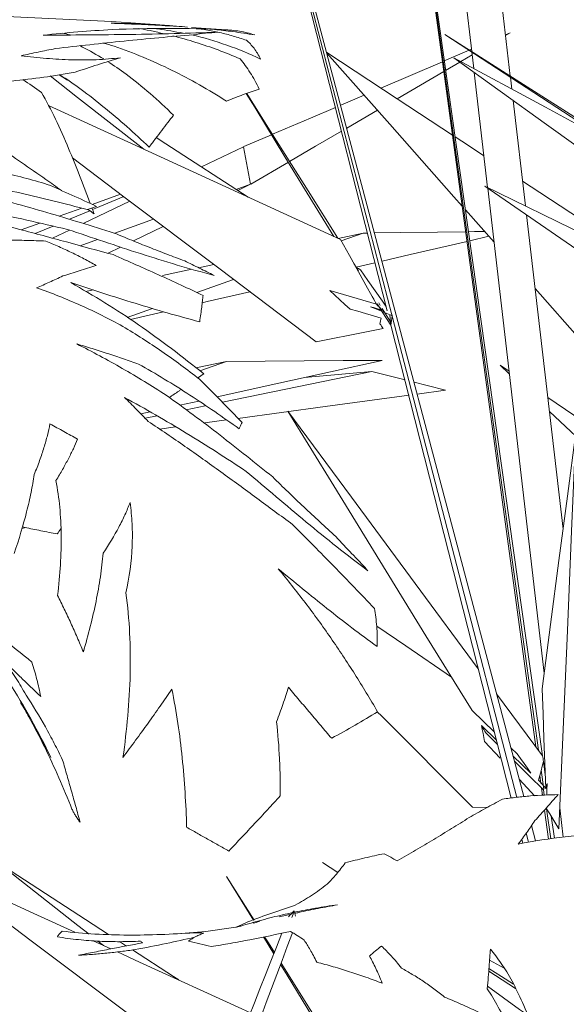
# Model space of a CAD drawing. Header units: millimetres. Extents: x -18075 to 21287, y -2450 to 10088.
# Tile 22 of 47: x -4127 to -3971, y 4900 to 5180. Entities that reach past the tile are written whole.
import ezdxf

# ---------------------------------------------------------------- set-up
doc = ezdxf.new("R2010")
doc.units = ezdxf.units.MM
doc.layers.add('G-IMPT', color=8, linetype='Continuous', lineweight=18)
doc.layers.add('I-FURN', color=30, linetype='Continuous', lineweight=18)

# ---------------------------------------------------------------- blocks, each defined once
blk = doc.blocks.new('Furniture_Interior-Artwork-Decoration_Gotessons_Areca-Palm  - Default-470364-East')
at = {"layer": 'I-FURN'}
for p, q in [((-3987.17, 5176.45), (-3988.45, 5175.91)), ((-3988.43, 5175.72), (-3987.17, 5176.45)), ((-3998.12, 5171.78), (-4005.88, 5168.47)), ((-4001.19, 5168.28), (-3997.94, 5170.18)), ((-4006.36, 5168.26), (-4023.93, 5160.76)), ((-4005.5, 5165.77), (-4001.46, 5168.12)), ((-4019.32, 5157.71), (-4005.99, 5165.48)), ((-4028.72, 5158.72), (-4035.39, 5155.87)), ((-4033.66, 5149.35), (-4024.93, 5154.44)), ((-4055.1, 5147.45), (-4062.95, 5144.1)), ((-4063.06, 5144.05), (-4075.05, 5138.31)), ((-4061.03, 5133.39), (-4063.06, 5144.05)), ((-4060.98, 5133.42), (-4050.24, 5139.68)), ((-4061.03, 5133.39), (-4065.16, 5131.9)), ((-4064.71, 5131.61), (-4061.03, 5133.39)), ((-4106.16, 5127.61), (-4098.09, 5130.5)), ((-4115.55, 5124.25), (-4109.15, 5126.54)), ((-4095.47, 5128.53), (-4108.71, 5122.19)), ((-4106.83, 5125.82), (-4112.65, 5123.38)), ((-4126.37, 5120.37), (-4121.03, 5122.29)), ((-4117.3, 5121.43), (-4122.38, 5119.3)), ((-4088.67, 5123.4), (-4099.73, 5119.41)), ((-4094.42, 5117.2), (-4085.91, 5121.32)), ((-4112.65, 5120.3), (-4117.48, 5117.98)), ((-4028.95, 5119.43), (-4036.1, 5117.93)), ((-4035.21, 5117.2), (-4028.95, 5119.43)), ((-4027.79, 5119.45), (-4028.95, 5119.43)), ((-3998.63, 5117.26), (-3993.19, 5118.52)), ((-4104.67, 5117.63), (-4109.59, 5115.85)), ((-4101.65, 5113.69), (-4098.05, 5115.44)), ((-4071.51, 5110.47), (-4075.84, 5109.56)), ((-4031, 5109.75), (-4025.65, 5110.99)), ((-4077.74, 5109.16), (-4086.12, 5107.4)), ((-4076.33, 5102.5), (-4065.89, 5106.23)), ((-4105.87, 5103.24), (-4107.98, 5102.79)), ((-4096.15, 5095.41), (-4088.99, 5097.97)), ((-4095.29, 5094.85), (-4085.85, 5097.04)), ((-4067.94, 5082.89), (-4076.63, 5081.1)), ((-4075.51, 5080.22), (-4067.94, 5082.89)), ((-4069.08, 5071.25), (-4026.48, 5080.02)), ((-4026.48, 5080.02), (-4045.65, 5078.29)), ((-4013.59, 5073.6), (-4005.55, 5074.69)), ((-4081.16, 5070.41), (-4075.79, 5071.61)), ((-4079.38, 5069.13), (-4074.02, 5070.23)), ((-4092.29, 5067.95), (-4089.65, 5068.53)), ((-4091.09, 5066.72), (-4087.69, 5067.42)), ((-4074.11, 5065.39), (-4067.91, 5066.23)), ((-4087.01, 5063.64), (-4082.39, 5064.27)), ((-4126.14, 5035.31), (-4125.12, 5035.56))]:
    blk.add_line(p, q, dxfattribs=at)
at = {"layer": 'I-FURN', "flags": 128}
for points in [[(-4036.87, 5155.24), (-4044, 5152.19), (-4054.81, 5147.58)], [(-4049.95, 5139.85), (-4042.53, 5144.18), (-4035.15, 5148.48)], [(-4097.11, 5129.9), (-4105.11, 5126.54), (-4106.05, 5126.15)], [(-3999.79, 5119.83), (-4007.86, 5119.72), (-4018.41, 5119.57), (-4025.75, 5119.47)], [(-3994.42, 5119.9), (-3997.32, 5119.86), (-3999, 5119.84)], [(-4023.62, 5111.46), (-4015.64, 5113.31), (-3999.41, 5117.08)], [(-4074.82, 5099.59), (-4073.38, 5099.93), (-4061.26, 5102.74)], [(-4070.56, 5072.77), (-4052.97, 5076.67), (-4023.57, 5083.19)], [(-4023.57, 5083.19), (-4034.66, 5083.11), (-4045.76, 5083.04), (-4056.85, 5082.96), (-4067.94, 5082.89)], [(-4017.02, 5077.61), (-4021.25, 5078.69), (-4026.48, 5080.02)], [(-4005.55, 5074.69), (-4010.78, 5076.02), (-4014.48, 5076.97)], [(-4064.65, 5066.67), (-4039.83, 5070.04), (-4015.87, 5073.29)]]:
    blk.add_lwpolyline(points, dxfattribs=at)
blk = doc.blocks.new('Furniture_Interior-Artwork-Decoration_Gotessons_Bambu - Default-470366-East')
at = {"layer": 'I-FURN'}
for p, q in [((-4068.75, 5280.19), (-4022.17, 5097.29)), ((-4020.86, 5096.17), (-4068.58, 5280.3)), ((-3987.09, 5164.18), (-3999.02, 5266.75)), ((-4006.83, 5246.64), (-3998.05, 5171.15)), ((-4052.78, 5221.4), (-3983.22, 4958.95)), ((-4012.17, 5210.74), (-3979.81, 4973.15)), ((-4012.11, 5211.21), (-3979.06, 4972.13)), ((-3977.88, 4970.58), (-4011.95, 5211.36)), ((-3998.03, 5171.02), (-3997.48, 5166.27)), ((-4113.21, 5163.03), (-4115.54, 5164.54)), ((-3997.35, 5165.18), (-3993.54, 5132.42)), ((-3986.65, 5160.42), (-3987.05, 5163.85)), ((-3982.78, 5127.16), (-3986.28, 5157.22)), ((-3993.52, 5132.24), (-3977.45, 4994.12)), ((-3991.73, 5116.86), (-3999.88, 5126.09)), ((-3972.07, 5035.09), (-3982.48, 5124.62)), ((-4030.31, 5108.65), (-4031.64, 5110.76)), ((-4025.21, 5099.18), (-4038.53, 5103.07)), ((-4025.98, 5100.66), (-4026.41, 5101.35)), ((-3966.65, 5088.48), (-3980.04, 5103.64)), ((-4024.12, 5098.82), (-4024.56, 5099.53)), ((-4021.2, 5094.18), (-4023.57, 5097.95)), ((-3985.23, 4958.73), (-4020.76, 5095.8)), ((-4021.13, 5093.2), (-3986.84, 4958.54)), ((-3987.37, 5079.35), (-3989.99, 5081.81)), ((-3989.99, 5081.81), (-3987.45, 5080.1)), ((-3990.98, 4988.25), (-3977.91, 4970.58)), ((-3991.05, 4975.05), (-3995.32, 4979.15)), ((-3990.71, 4973.74), (-3993.98, 4976.97)), ((-3994.41, 4974.66), (-3989.99, 4969.85)), ((-3985.11, 4971.13), (-3986.9, 4972.84)), ((-3981.25, 4965.66), (-3986.27, 4970.47)), ((-3978.28, 4966.51), (-3977.52, 4961.05)), ((-3977.12, 4965.2), (-3977.65, 4968.95)), ((-3978.7, 4964.96), (-3978.39, 4962.7)), ((-3978.21, 4961.35), (-3977.93, 4959.36)), ((-3977.52, 4961.05), (-3977.68, 4960.83)), ((-3977.44, 4959.49), (-3977.68, 4960.83)), ((-3976.61, 4962.64), (-3976.97, 4961.26)), ((-3993.68, 4955.85), (-3997.87, 4955.95)), ((-3976.75, 4955.45), (-3975.57, 4946.94)), ((-3972.99, 4955.79), (-3972.02, 4947.41)), ((-3977.36, 4955.12), (-3976.23, 4946.85)), ((-3974.55, 4947.08), (-3975.44, 4953.33)), ((-3981.04, 4950.7), (-3979.87, 4946.3)), ((-3981.92, 4945.94), (-3982.58, 4948.49)), ((-3983.84, 4946.74), (-3983.56, 4945.66)), ((-4036.24, 4937.33), (-4040.59, 4940.16)), ((-4040.59, 4940.16), (-4036.21, 4937.37)), ((-4060.06, 4923.77), (-4067.9, 4936.23)), ((-4067.9, 4936.23), (-4060.23, 4923.71)), ((-4057.33, 4918.97), (-4054.42, 4914.21)), ((-4100.82, 4915.58), (-4105.84, 4917.88)), ((-4102.97, 4916.57), (-4104.53, 4917.79)), ((-4098.37, 4917.63), (-4096.43, 4916.38)), ((-3993, 4912.33), (-3988.87, 4910.09)), ((-3985.6, 4904.28), (-3993.22, 4909.26))]:
    blk.add_line(p, q, dxfattribs=at)
at = {"layer": 'I-FURN', "flags": 128}
for points in [[(-3919.65, 5121.28), (-3932.21, 5129.27), (-3956.71, 5144.85), (-3981.2, 5160.43), (-4005.7, 5176.02)], [(-4005.7, 5176.02), (-3978.2, 5158.08), (-3950.7, 5140.14), (-3923.21, 5122.2), (-3917.46, 5118.45)], [(-4039.37, 5170.91), (-4019.32, 5157.72), (-4003.54, 5147.35)], [(-4000.78, 5127.1), (-4003.15, 5129.79), (-4021.4, 5150.44), (-4039.33, 5170.73)], [(-3898.84, 5094.44), (-3924, 5112.5), (-3950.38, 5131.44), (-3976.75, 5150.38), (-4003.13, 5169.32)], [(-4003.13, 5169.32), (-3977.11, 5155.26), (-3958.27, 5145.08)], [(-4118.15, 5164.2), (-4110.32, 5158.08), (-4091.49, 5143.35)], [(-4062.28, 5159.17), (-4059.88, 5155.26), (-4051.27, 5141.2), (-4042.66, 5127.13), (-4037.37, 5118.51)], [(-4036.16, 5117.95), (-4044.65, 5131.44), (-4056.58, 5150.38), (-4062.14, 5159.22)], [(-4118.64, 5155.81), (-4093.69, 5144.36), (-4064.57, 5130.99), (-4035.45, 5117.62)], [(-4061.78, 5129.71), (-4085.15, 5144.85), (-4087.9, 5146.63)], [(-4002.82, 5146.88), (-3998.98, 5144.36), (-3994.6, 5141.47)], [(-4042.35, 5088.48), (-4069.74, 5109.13), (-4097.14, 5129.79), (-4111.79, 5140.83)], [(-3884.56, 5057.05), (-3912.01, 5075.99), (-3939.45, 5094.93), (-3966.9, 5113.87), (-3994.35, 5132.81)], [(-3994.35, 5132.81), (-3965.54, 5118.74), (-3936.74, 5104.68), (-3907.93, 5090.62), (-3899.76, 5086.63)], [(-3983.6, 5134.25), (-3978.65, 5130.99), (-3958.32, 5117.62)], [(-4035.45, 5117.62), (-4032.89, 5113.01), (-4030.33, 5108.4), (-4027.77, 5103.79), (-4025.21, 5099.18)], [(-4029.72, 5108.93), (-4030.33, 5109.33), (-4030.95, 5109.73)], [(-4022.51, 5098.62), (-4023.53, 5100.08), (-4025.59, 5103.03), (-4027.65, 5105.98), (-4029.72, 5108.93)], [(-4038.53, 5103.07), (-4037.08, 5101.75), (-4035.63, 5100.44), (-4034.18, 5099.13), (-4032.73, 5097.81)], [(-4023.49, 5097.45), (-4024.35, 5097.7), (-4025.21, 5097.95), (-4026.07, 5098.2), (-4026.93, 5098.45)], [(-4026.93, 5098.45), (-4025.36, 5097.83), (-4023.79, 5097.2), (-4022.22, 5096.58), (-4020.79, 5096.01)], [(-4025.21, 5099.18), (-4024.78, 5098.75), (-4024.35, 5098.31), (-4023.92, 5097.88), (-4023.49, 5097.45)], [(-4024.99, 5099.3), (-4023.35, 5096.71), (-4021.13, 5093.2)], [(-4032.73, 5097.81), (-4030.52, 5097.17), (-4028.3, 5096.52), (-4026.08, 5095.87), (-4023.87, 5095.22)], [(-4021.13, 5093.2), (-4021.22, 5094.18), (-4021.3, 5095.16), (-4021.39, 5096.15)], [(-4020.76, 5095.8), (-4020.85, 5095.15), (-4020.95, 5094.5), (-4021.04, 5093.85), (-4021.13, 5093.2)], [(-4020.65, 5095.96), (-4020.7, 5096.01), (-4020.74, 5096.07), (-4020.79, 5096.12), (-4020.84, 5096.18)], [(-4020.84, 5096.18), (-4020.82, 5096.09), (-4020.8, 5095.99), (-4020.78, 5095.9), (-4020.76, 5095.8)], [(-4023.87, 5095.22), (-4023.95, 5094.82), (-4024.04, 5094.42), (-4024.12, 5094.02), (-4024.2, 5093.61)], [(-4024.2, 5093.61), (-4023.98, 5093.28), (-4023.76, 5092.95), (-4023.54, 5092.61), (-4023.31, 5092.28)], [(-4023.31, 5092.28), (-4028.07, 5091.33), (-4032.83, 5090.38), (-4037.59, 5089.43), (-4042.35, 5088.48)], [(-3976.44, 5072.64), (-3961.55, 5062.58), (-3950.38, 5055.02)], [(-3997.98, 4983.47), (-4011.1, 5004.78), (-4024.23, 5026.1), (-4037.36, 5047.41), (-4050.48, 5068.73)], [(-4050.48, 5068.73), (-4032.34, 5044.19), (-4014.2, 5019.65), (-3996.21, 4995.32)], [(-3949.66, 5043.98), (-3962.37, 5055.91), (-3975.97, 5068.66)], [(-3978.04, 4989.64), (-3975.64, 5007.92), (-3973.24, 5026.2), (-3970.84, 5044.49), (-3968.43, 5062.77)], [(-3968.43, 5062.77), (-3969.64, 5034.52), (-3970.84, 5006.28), (-3972.05, 4978.03), (-3973.25, 4949.79)], [(-4025.14, 5007.52), (-4016.87, 5001.86), (-4003.81, 4992.93)], [(-3976.97, 4961.26), (-3977.24, 4968.36), (-3977.51, 4975.45), (-3977.77, 4982.55), (-3978.04, 4989.64)], [(-3991.64, 4977.39), (-3994.76, 4980.38), (-3997.98, 4983.47)], [(-3997.87, 4955.95), (-4023.72, 4981.86), (-4024.96, 4983.09)], [(-3995.32, 4979.15), (-3995.09, 4978.03), (-3994.86, 4976.9), (-3994.64, 4975.78), (-3994.41, 4974.66)], [(-3993.98, 4976.97), (-3994.31, 4977.52), (-3994.65, 4978.06), (-3994.99, 4978.61)], [(-3981.25, 4965.66), (-3982.22, 4967.03), (-3983.18, 4968.39), (-3984.15, 4969.76), (-3985.11, 4971.13)], [(-3977.91, 4970.58), (-3977.84, 4970.17), (-3977.78, 4969.76), (-3977.71, 4969.36), (-3977.64, 4968.95)], [(-3977.68, 4960.83), (-3981.75, 4964.87), (-3985.83, 4968.9)], [(-3977.64, 4968.95), (-3977.99, 4967.62), (-3978.34, 4966.29), (-3978.69, 4964.96), (-3979.03, 4963.63)], [(-3984.53, 4963.91), (-3981.16, 4960.25), (-3980.21, 4959.21)], [(-3979.03, 4963.63), (-3978.52, 4963.04), (-3978, 4962.45), (-3977.49, 4961.86), (-3976.97, 4961.26)], [(-3976.67, 4959.41), (-3976.65, 4960.84), (-3976.61, 4962.64)], [(-3973.25, 4949.79), (-3974.12, 4951.2), (-3975, 4952.62), (-3975.88, 4954.03), (-3976.75, 4955.45)], [(-4111.14, 4920.32), (-4121.77, 4925.2), (-4150.9, 4938.56)], [(-4150.9, 4938.56), (-4123.5, 4917.91), (-4096.1, 4897.26), (-4069.15, 4876.95)], [(-4107.04, 4919.75), (-4110.2, 4922.22), (-4133.14, 4940.16)], [(-4133.14, 4940.16), (-4108.08, 4923.93), (-4101.53, 4919.68)], [(-4054.27, 4914.58), (-4055.98, 4917.29), (-4057.07, 4919.02)], [(-4061.09, 4897.34), (-4063.53, 4898.46), (-4092.65, 4911.83), (-4098.95, 4914.72)], [(-4094.71, 4915.26), (-4083.03, 4907.7), (-4081.52, 4906.72)], [(-4052.51, 4911.1), (-4050.67, 4908.1), (-4042.06, 4894.03), (-4037.44, 4886.49)], [(-4036.25, 4885.94), (-4044.06, 4898.35), (-4052.35, 4911.52)], [(-3993.17, 4909.99), (-3989.56, 4907.7), (-3986.22, 4905.57)], [(-3982.24, 4896.75), (-3984.46, 4898.35), (-3993.6, 4904.91)]]:
    blk.add_lwpolyline(points, dxfattribs=at)
blk = doc.blocks.new('Furniture_Interior-Artwork-Decoration_Gotessons_Monstera - Default-470368-East')
at = {"layer": 'G-IMPT'}
blk.add_line((-4063.8, 4922.02), (-4065.23, 4921.73), dxfattribs=at)
at = {"layer": 'G-IMPT', "flags": 128}
for points in [[(-4084.16, 5178.53), (-4100.67, 5179.71), (-4142.46, 5181.74), (-4193.06, 5183.95), (-4210.66, 5184.84), (-4225.24, 5185.61), (-4281.62, 5190.01)], [(-4067.79, 5177.31), (-4073.79, 5177.73), (-4077.83, 5178.04)], [(-4065.23, 4921.73), (-4073.77, 4920.53), (-4082.04, 4919.87)]]:
    blk.add_lwpolyline(points, dxfattribs=at)
at = {"layer": 'I-FURN', "flags": 128}
for points in [[(-4023.02, 4942.69), (-4022.08, 4942.17), (-4021.15, 4941.66), (-4020.23, 4941.16), (-4019.3, 4940.65)], [(-4048.6, 4926.41), (-4049.02, 4925.99), (-4049.44, 4925.56), (-4049.85, 4925.13), (-4050.27, 4924.71)], [(-4048.26, 4924.88), (-4048.43, 4925.65), (-4048.6, 4926.41)]]:
    blk.add_lwpolyline(points, dxfattribs=at)
at = {"layer": 'I-FURN'}
for points in [[(-4100.43, 5177.4), (-4103.74, 5177.22), (-4110.25, 5176.78), (-4116.77, 5176.17), (-4120.07, 5175.82)], [(-4100.75, 5179.2), (-4098.19, 5179.11), (-4093.08, 5178.91), (-4087.96, 5178.66), (-4085.39, 5178.51)], [(-4068.65, 5177.36), (-4073.94, 5177.63), (-4084.54, 5177.87), (-4095.14, 5177.62), (-4100.43, 5177.4)], [(-4085.39, 5178.51), (-4083.25, 5178.41), (-4081.1, 5178.28), (-4078.97, 5178.12)], [(-4059.83, 5175.87), (-4060.54, 5176.1), (-4061.97, 5176.5), (-4064.16, 5176.94), (-4066.39, 5177.23), (-4067.89, 5177.33), (-4068.65, 5177.36)], [(-4114.71, 5176.39), (-4113.96, 5176.23), (-4113.21, 5176.07), (-4112.47, 5175.9)], [(-4077.78, 5175.91), (-4074.41, 5175.08), (-4067.78, 5173.12), (-4061.35, 5170.51), (-4058.19, 5169.01)], [(-4070.38, 5176.67), (-4071.54, 5176.58), (-4073.86, 5176.36), (-4076.17, 5176.08), (-4077.32, 5175.93)], [(-4058.19, 5169.01), (-4058.48, 5169.59), (-4059.08, 5170.67), (-4060.06, 5172.1), (-4061.1, 5173.33), (-4061.83, 5174.03), (-4062.2, 5174.35)], [(-4103, 5173.55), (-4101.96, 5173.26), (-4100.92, 5172.97), (-4099.88, 5172.67)], [(-4126.4, 5169.93), (-4123.98, 5169.64), (-4119.17, 5169.14), (-4112.04, 5168.72), (-4104.97, 5168.74), (-4100.35, 5169.11), (-4098.05, 5169.4)], [(-4098.05, 5169.4), (-4100.23, 5168.75), (-4104.58, 5167.4), (-4108.89, 5165.99), (-4111.04, 5165.28)], [(-4111.04, 5165.28), (-4114, 5164.72), (-4119.95, 5163.77), (-4128.95, 5162.69), (-4138.21, 5161.9), (-4144.27, 5161.55), (-4147.31, 5161.41)], [(-4120.58, 5159.51), (-4122.37, 5160.77), (-4124.15, 5161.98), (-4125.92, 5163.15)], [(-4067.89, 5157), (-4067.08, 5157.34), (-4065.49, 5157.98), (-4063.14, 5158.88), (-4060.84, 5159.7), (-4059.33, 5160.19), (-4058.58, 5160.43)], [(-4089.94, 5143.92), (-4089.32, 5144.75), (-4088.1, 5146.38), (-4086.34, 5148.7), (-4084.64, 5150.91), (-4083.55, 5152.31), (-4083.02, 5152.99)], [(-4145.8, 5139.59), (-4141.29, 5138.86), (-4132.32, 5137.04), (-4123.41, 5134.64), (-4118.93, 5133.32)], [(-4107.56, 5126.13), (-4110.69, 5126.96), (-4116.96, 5128.58), (-4126.37, 5130.82), (-4136.05, 5132.86), (-4142.36, 5133.98), (-4145.5, 5134.48)], [(-4118.93, 5133.32), (-4116.6, 5132.33), (-4111.95, 5130.27), (-4107.27, 5128.12), (-4104.9, 5127.04)], [(-4113.2, 5120.48), (-4117.06, 5121.4), (-4124.78, 5123.18), (-4136.36, 5125.66), (-4148.01, 5127.92), (-4155.84, 5129.25), (-4159.76, 5129.88)], [(-4153.22, 5126.96), (-4148.75, 5125.97), (-4139.85, 5123.88), (-4126.85, 5120.53), (-4113.43, 5116.9), (-4104.64, 5114.49), (-4100.22, 5113.3)], [(-4104.9, 5127.04), (-4105.35, 5126.88), (-4106.24, 5126.57), (-4107.12, 5126.27), (-4107.56, 5126.13)], [(-4105.58, 5124.93), (-4105.79, 5125.48), (-4106, 5126.04), (-4106.21, 5126.59)], [(-4107.36, 5126.2), (-4106.76, 5125.77), (-4106.17, 5125.35), (-4105.58, 5124.93)], [(-4071.44, 5107.39), (-4074.96, 5108.31), (-4081.97, 5110.3), (-4092.42, 5113.56), (-4102.82, 5117), (-4109.73, 5119.33), (-4113.2, 5120.48)], [(-4099.86, 5119.46), (-4098.22, 5118.77), (-4094.92, 5117.4), (-4089.92, 5115.38), (-4084.88, 5113.41), (-4081.5, 5112.15), (-4079.79, 5111.53)], [(-4130.29, 5117.46), (-4128.47, 5117.44), (-4124.84, 5117.37), (-4121.21, 5117.24), (-4119.38, 5117.16)], [(-4119.38, 5117.16), (-4118.13, 5116.65), (-4115.64, 5115.6), (-4112.01, 5113.92), (-4108.48, 5112.14), (-4106.19, 5110.88), (-4105.06, 5110.23)], [(-4100.22, 5113.3), (-4098.02, 5112.34), (-4093.65, 5110.41), (-4087.36, 5107.6), (-4080.8, 5104.62), (-4076.65, 5102.67), (-4074.6, 5101.68)], [(-4105.06, 5110.23), (-4105.87, 5109.97), (-4107.48, 5109.46), (-4109.85, 5108.69), (-4112.2, 5107.94), (-4113.76, 5107.46), (-4114.54, 5107.22)], [(-4114.54, 5107.22), (-4115.17, 5106.91), (-4116.42, 5106.32), (-4118.29, 5105.46), (-4120.15, 5104.64), (-4121.38, 5104.12), (-4121.99, 5103.87)], [(-4075.54, 5094.18), (-4078.63, 5094.98), (-4084.78, 5096.68), (-4093.96, 5099.43), (-4103.11, 5102.33), (-4109.21, 5104.32), (-4112.27, 5105.32)], [(-4112.27, 5105.32), (-4108.98, 5103.48), (-4102.47, 5099.66), (-4092.93, 5093.42), (-4083.6, 5086.64), (-4077.44, 5081.82), (-4074.39, 5079.34)], [(-4074.6, 5101.68), (-4074.65, 5101.18), (-4074.76, 5100.14), (-4074.96, 5098.38), (-4075.21, 5096.41), (-4075.43, 5094.95), (-4075.54, 5094.18)], [(-4097.46, 5092.86), (-4093.65, 5090.62), (-4086.24, 5085.84), (-4079.12, 5080.57), (-4075.58, 5077.83)], [(-4092.94, 5082.11), (-4094.36, 5082.62), (-4097.22, 5083.63), (-4101.65, 5085.11), (-4106.13, 5086.54), (-4109.08, 5087.44), (-4110.55, 5087.88)], [(-4110.55, 5087.88), (-4108.34, 5086.77), (-4103.98, 5084.5), (-4097.56, 5080.93), (-4091.27, 5077.19), (-4087.16, 5074.6), (-4085.12, 5073.28)], [(-4064.32, 5063.72), (-4066.62, 5065.36), (-4071.25, 5068.61), (-4078.28, 5073.32), (-4085.62, 5077.93), (-4090.49, 5080.75), (-4092.94, 5082.11)], [(-4074.39, 5079.34), (-4074.94, 5078.96), (-4075.49, 5078.57), (-4076.04, 5078.19)], [(-4075.58, 5077.83), (-4073.56, 5075.82), (-4069.53, 5071.75), (-4065.51, 5067.57), (-4063.48, 5065.46)], [(-4062.29, 5051.57), (-4065.11, 5053.44), (-4070.76, 5057.12), (-4079.32, 5062.49), (-4088.05, 5067.68), (-4093.99, 5071.02), (-4096.99, 5072.65)], [(-4096.99, 5072.65), (-4095.85, 5071.53), (-4093.58, 5069.28), (-4091.33, 5066.97), (-4090.21, 5065.81)], [(-4118.17, 5065.09), (-4118.38, 5064.04), (-4118.87, 5061.88), (-4119.84, 5058.38), (-4121.07, 5054.7), (-4122.1, 5052.04), (-4122.67, 5050.67)], [(-4110.3, 5060.73), (-4111.61, 5061.47), (-4114.23, 5062.93), (-4116.86, 5064.37), (-4118.17, 5065.09)], [(-4090.21, 5065.81), (-4086.67, 5063.47), (-4079.67, 5058.71), (-4069.57, 5051.5), (-4059.24, 5043.92), (-4052.48, 5038.92), (-4049.07, 5036.44)], [(-4063.48, 5065.46), (-4063.63, 5065.16), (-4063.91, 5064.58), (-4064.19, 5064), (-4064.32, 5063.72)], [(-4116.48, 5048.94), (-4115.8, 5050.04), (-4114.54, 5052.17), (-4112.89, 5055.2), (-4111.49, 5058.05), (-4110.67, 5059.85), (-4110.3, 5060.73)], [(-4027.63, 5023.27), (-4030.62, 5025.5), (-4036.53, 5030.07), (-4045.21, 5037.13), (-4053.77, 5044.33), (-4059.44, 5049.16), (-4062.29, 5051.57)], [(-4116.02, 5016.24), (-4115.66, 5019.2), (-4115.12, 5025.03), (-4114.88, 5033.44), (-4115.28, 5041.46), (-4116, 5046.5), (-4116.48, 5048.94)], [(-4054.76, 5049.99), (-4053.3, 5048.56), (-4050.37, 5045.7), (-4045.9, 5041.43), (-4041.37, 5037.19), (-4038.3, 5034.39), (-4036.75, 5033)], [(-4115.06, 5035.17), (-4115.43, 5034.7), (-4115.8, 5034.22), (-4116.16, 5033.75)], [(-4049.07, 5036.44), (-4047.07, 5034.43), (-4043.1, 5030.42), (-4037.38, 5024.61), (-4031.43, 5018.49), (-4027.66, 5014.53), (-4025.81, 5012.56)], [(-4103.03, 5028.29), (-4103.22, 5026.07), (-4103.75, 5021.56), (-4104.99, 5014.57), (-4106.64, 5007.42), (-4107.97, 5002.58), (-4108.67, 5000.15)], [(-4025.02, 5001.67), (-4027.46, 5003.43), (-4032.27, 5007.02), (-4039.32, 5012.54), (-4046.27, 5018.15), (-4050.88, 5021.94), (-4053.18, 5023.84)], [(-4053.18, 5023.84), (-4050.55, 5020.68), (-4045.42, 5014.24), (-4038.14, 5004.22), (-4031.31, 4993.83), (-4027, 4986.72), (-4024.91, 4983.12)], [(-4108.67, 5000.15), (-4109.25, 5001.55), (-4110.42, 5004.33), (-4112.22, 5008.38), (-4114.08, 5012.35), (-4115.37, 5014.95), (-4116.02, 5016.24)], [(-4025.81, 5012.56), (-4025.66, 5011.75), (-4025.39, 5010.08), (-4025.11, 5007.45), (-4024.97, 5004.65), (-4024.98, 5002.68), (-4025.02, 5001.67)], [(-4120.79, 4987.46), (-4121.63, 4988.24), (-4123.29, 4989.82), (-4125.78, 4992.22), (-4128.27, 4994.64), (-4129.93, 4996.27), (-4130.77, 4997.09)], [(-4130.77, 4997.09), (-4130.27, 4996.39), (-4129.3, 4994.96), (-4127.74, 4992.53), (-4126.41, 4990.35), (-4125.47, 4988.71), (-4125, 4987.87)], [(-4123.33, 4997.21), (-4122.8, 4995.58), (-4121.88, 4992.31), (-4121.14, 4989.07), (-4120.79, 4987.46)], [(-4083.48, 4989.56), (-4084.57, 4987.95), (-4086.79, 4984.71), (-4090.24, 4979.84), (-4093.78, 4974.98), (-4096.18, 4971.73), (-4097.39, 4970.11)], [(-4079.26, 4950.23), (-4079.35, 4953.52), (-4079.65, 4960.11), (-4080.45, 4969.97), (-4081.67, 4979.81), (-4082.82, 4986.33), (-4083.48, 4989.56)], [(-4050.26, 4990.08), (-4050.5, 4989.32), (-4050.99, 4987.77), (-4051.87, 4985.17), (-4052.69, 4982.85), (-4053.33, 4981.14), (-4053.66, 4980.26)], [(-4037.96, 4975.56), (-4038.99, 4976.75), (-4041.03, 4979.15), (-4044.1, 4982.77), (-4047.18, 4986.41), (-4049.23, 4988.85), (-4050.26, 4990.08)], [(-4124.21, 4981.66), (-4124.97, 4983.03), (-4125.75, 4984.39), (-4126.54, 4985.73)], [(-4111.92, 4955.37), (-4113.1, 4958.37), (-4115.59, 4964.35), (-4119.66, 4973.14), (-4122.65, 4978.85), (-4124.21, 4981.66)], [(-4024.91, 4983.12), (-4027, 4981.81), (-4031.26, 4979.23), (-4035.7, 4976.77), (-4037.96, 4975.56)], [(-4123.32, 4980.12), (-4122.4, 4978.46), (-4120.57, 4975.14), (-4118.79, 4971.79), (-4117.91, 4970.12)], [(-4114.61, 4969.36), (-4114.16, 4967.88), (-4113.3, 4964.92), (-4112.03, 4960.45), (-4110.83, 4956.14), (-4109.99, 4953.13), (-4109.57, 4951.62)], [(-4052.59, 4959.17), (-4053.8, 4957.85), (-4056.21, 4955.21), (-4059.91, 4951.24), (-4063.49, 4947.43), (-4066.01, 4944.77), (-4067.28, 4943.43)], [(-3998.85, 4952.95), (-3997.27, 4953.85), (-3994.11, 4955.63), (-3990.92, 4957.36), (-3989.3, 4958.22)], [(-3989.3, 4958.22), (-3987.96, 4958.42), (-3985.28, 4958.77), (-3981.3, 4959.16), (-3977.36, 4959.42), (-3974.74, 4959.49), (-3973.44, 4959.51)], [(-3973.44, 4959.51), (-3974, 4958.88), (-3975.13, 4957.62), (-3976.79, 4955.75), (-3978.44, 4953.91), (-3979.53, 4952.71), (-3980.08, 4952.11)], [(-4109.57, 4951.62), (-4109.81, 4951.92), (-4110.26, 4952.54), (-4110.88, 4953.47), (-4111.43, 4954.41), (-4111.76, 4955.05), (-4111.92, 4955.37)], [(-4019.3, 4940.65), (-4017.53, 4941.65), (-4014.01, 4943.66), (-4008.92, 4946.71), (-4003.79, 4949.86), (-4000.48, 4951.93), (-3998.85, 4952.95)], [(-4067.28, 4943.43), (-4068.29, 4944.01), (-4070.32, 4945.15), (-4073.33, 4946.85), (-4076.31, 4948.54), (-4078.28, 4949.67), (-4079.26, 4950.23)], [(-3980.08, 4952.11), (-3980.47, 4951.53), (-3981.25, 4950.37), (-3982.43, 4948.69), (-3983.61, 4947.04), (-3984.41, 4945.97), (-3984.81, 4945.44)], [(-4034.12, 4940.06), (-4032.23, 4940.57), (-4028.5, 4941.52), (-4024.83, 4942.32), (-4023.02, 4942.69)], [(-4039.24, 4934.02), (-4038.79, 4934.47), (-4037.9, 4935.39), (-4036.6, 4936.86), (-4035.34, 4938.41), (-4034.52, 4939.5), (-4034.12, 4940.06)], [(-4048.31, 4928.04), (-4047.53, 4928.47), (-4045.98, 4929.35), (-4043.7, 4930.79), (-4041.45, 4932.34), (-4039.97, 4933.45), (-4039.24, 4934.02)], [(-4061.79, 4923.28), (-4059.51, 4924.14), (-4054.99, 4925.79), (-4050.53, 4927.31), (-4048.31, 4928.04)], [(-4052.93, 4924.7), (-4051.77, 4924.96), (-4050.62, 4925.23), (-4049.47, 4925.48)], [(-4049.33, 4924.55), (-4049.09, 4925.17), (-4048.85, 4925.79), (-4048.6, 4926.41)], [(-4060.32, 4922.9), (-4059.72, 4923.05), (-4059.12, 4923.21), (-4058.52, 4923.36)], [(-4114.73, 4920.64), (-4114.98, 4920.41), (-4115.46, 4919.92), (-4115.88, 4919.34), (-4116.08, 4919.03)], [(-4116.08, 4919.03), (-4114.06, 4918.68), (-4110.06, 4918.14), (-4104.11, 4917.7), (-4098.13, 4917.58), (-4094.28, 4917.69), (-4092.38, 4917.78)], [(-4077.17, 4920.16), (-4080.33, 4919.95), (-4086.62, 4919.61), (-4096.01, 4919.44), (-4105.37, 4919.71), (-4111.61, 4920.25), (-4114.73, 4920.64)], [(-4102.26, 4793.2), (-4085.55, 4835.48), (-4068.83, 4877.76), (-4052.12, 4920.04)], [(-4049.09, 4920.19), (-4065.06, 4877.69), (-4081.02, 4835.18), (-4096.98, 4792.68)], [(-4045.76, 4918.01), (-4046.45, 4918.53), (-4047.78, 4919.45), (-4049.08, 4920.2), (-4049.72, 4920.54)], [(-4092.38, 4917.78), (-4092.27, 4917.7), (-4092.07, 4917.53), (-4091.89, 4917.36), (-4091.8, 4917.27)], [(-4072.28, 4916.23), (-4073.35, 4916.51), (-4075.5, 4917.05), (-4077.65, 4917.52), (-4078.72, 4917.74)], [(-4042.22, 4911.8), (-4042.86, 4913.11), (-4044.1, 4915.42), (-4045.23, 4917.22), (-4045.76, 4918.01)], [(-4023.76, 4916.35), (-4024.35, 4915.91), (-4025.5, 4914.99), (-4026.64, 4914.01), (-4027.21, 4913.5)], [(-4018.11, 4910.11), (-4019.07, 4911.36), (-4020.98, 4913.62), (-4022.84, 4915.49), (-4023.76, 4916.35)], [(-4110.06, 4913.76), (-4108.73, 4913.83), (-4106.05, 4914), (-4102.01, 4914.36), (-4097.97, 4914.81), (-4095.29, 4915.17), (-4093.95, 4915.36)], [(-3992.77, 4915.53), (-3992.83, 4914.77), (-3992.94, 4913.17), (-3993.13, 4910.53), (-3993.34, 4907.58), (-3993.54, 4905.38), (-3993.66, 4904.21)], [(-3980.73, 4892.86), (-3981.65, 4895.57), (-3983.57, 4900.48), (-3986.61, 4906.55), (-3989.63, 4911.53), (-3991.73, 4914.27), (-3992.77, 4915.53)], [(-4023.56, 4905.78), (-4025.1, 4906.38), (-4028.18, 4907.53), (-4032.83, 4909.1), (-4037.51, 4910.52), (-4040.65, 4911.39), (-4042.22, 4911.8)], [(-4005.83, 4901.85), (-4006.82, 4902.68), (-4008.84, 4904.25), (-4011.9, 4906.4), (-4015, 4908.35), (-4017.07, 4909.54), (-4018.11, 4910.11)], [(-3993.66, 4904.21), (-3992.61, 4902.62), (-3990.52, 4899.16), (-3988.41, 4895.08), (-3987.35, 4892.87)], [(-3987.35, 4892.87), (-3988.87, 4893.74), (-3991.91, 4895.4), (-3996.51, 4897.74), (-4001.16, 4899.9), (-4004.27, 4901.22), (-4005.83, 4901.85)]]:
    blk.add_open_spline(points, degree=3, dxfattribs=at)
for points, knots in [([(-4081.15, 5178.27), (-4083.81, 5178.52), (-4090.31, 5178.99), (-4096.87, 5179.17), (-4100.75, 5179.2)], [0.1510508, 0.1510508, 0.1510508, 0.1510508, 0.5, 1, 1, 1, 1]), ([(-4086.12, 5176.32), (-4087.3, 5176.59), (-4089.56, 5177.09), (-4091.83, 5177.54), (-4092.91, 5177.74)], [0.4321645, 0.4321645, 0.4321645, 0.4321645, 0.5, 0.5612643, 0.5612643, 0.5612643, 0.5612643]), ([(-4088.24, 5177.72), (-4087.94, 5177.67), (-4085.28, 5177.27), (-4082.61, 5176.82), (-4080.25, 5176.38)], [0.7272265, 0.7272265, 0.7272265, 0.7272265, 0.75, 0.9353063, 0.9353063, 0.9353063, 0.9353063]), ([(-4062.2, 5174.35), (-4063.46, 5174.79), (-4065.99, 5175.6), (-4069.84, 5176.58), (-4073.06, 5177.22), (-4075, 5177.54), (-4075.62, 5177.63)], [0, 0, 0, 0, 0.25, 0.5, 0.75, 0.8686131, 0.8686131, 0.8686131, 0.8686131]), ([(-4071.33, 5177.44), (-4069.61, 5177.25), (-4065.77, 5176.8), (-4061.94, 5176.23), (-4059.83, 5175.87)], [0.5484378, 0.5484378, 0.5484378, 0.5484378, 0.75, 1, 1, 1, 1]), ([(-4120.07, 5175.82), (-4111.8, 5175.84), (-4099.41, 5175.92), (-4082.83, 5176.23), (-4074.55, 5176.5), (-4070.38, 5176.67)], [0, 0, 0, 0, 0.5, 0.75, 1, 1, 1, 1]), ([(-4077.32, 5175.93), (-4083.9, 5175.39), (-4093.8, 5174.48), (-4106.84, 5173.11), (-4113.38, 5172.36), (-4116.65, 5171.98)], [0, 0, 0, 0, 0.5, 0.75, 1, 1, 1, 1]), ([(-4064, 5169.04), (-4068.17, 5170.87), (-4074.52, 5173.21), (-4081, 5175.04), (-4083.17, 5175.6)], [0, 0, 0, 0, 0.25, 0.3757059, 0.3757059, 0.3757059, 0.3757059]), ([(-4116.65, 5171.98), (-4117.46, 5171.82), (-4119.09, 5171.5), (-4122.34, 5170.83), (-4124.78, 5170.3), (-4126.4, 5169.93)], [0, 0, 0, 0, 0.25, 0.5, 1, 1, 1, 1]), ([(-4102.9, 5169.04), (-4103.12, 5169.17), (-4105.36, 5170.55), (-4107.62, 5171.8), (-4109.67, 5172.82)], [0.7264357, 0.7264357, 0.7264357, 0.7264357, 0.75, 0.9608111, 0.9608111, 0.9608111, 0.9608111]), ([(-4099.88, 5172.67), (-4097.11, 5171.71), (-4091.62, 5169.62), (-4080.82, 5164.75), (-4072.98, 5160.28), (-4067.89, 5157)], [0, 0, 0, 0, 0.25, 0.5, 1, 1, 1, 1]), ([(-4058.58, 5160.43), (-4059.4, 5162.13), (-4060.69, 5164.48), (-4062.54, 5167.21), (-4063.51, 5168.45), (-4064, 5169.04)], [0, 0, 0, 0, 0.5, 0.75, 1, 1, 1, 1]), ([(-4083.02, 5152.99), (-4085.18, 5155.16), (-4089.59, 5159.29), (-4095.89, 5164.36), (-4100, 5167.19), (-4101.78, 5168.33)], [0, 0, 0, 0, 0.25, 0.5, 0.6872222, 0.6872222, 0.6872222, 0.6872222]), ([(-4115.43, 5164.58), (-4113.37, 5163.24), (-4109.1, 5160.28), (-4102.72, 5155.32), (-4096.26, 5149.81), (-4092.03, 5145.91), (-4089.94, 5143.92)], [0.022871, 0.022871, 0.022871, 0.022871, 0.25, 0.5, 0.75, 1, 1, 1, 1]), ([(-4106.71, 5127.9), (-4108.76, 5133.31), (-4112, 5141.65), (-4116.55, 5152.05), (-4119.21, 5157.13), (-4120.58, 5159.51)], [0.0770763, 0.0770763, 0.0770763, 0.0770763, 0.5, 0.75, 1, 1, 1, 1]), ([(-4133.24, 5144.26), (-4130.91, 5142.7), (-4126.28, 5139.54), (-4120.18, 5135.3), (-4116.39, 5132.63), (-4114.91, 5131.57)], [0, 0, 0, 0, 0.25, 0.5, 0.6615075, 0.6615075, 0.6615075, 0.6615075]), ([(-4138.42, 5130.57), (-4131.92, 5128.98), (-4122.26, 5126.3), (-4109.45, 5122.43), (-4103.06, 5120.45), (-4099.86, 5119.46)], [0, 0, 0, 0, 0.5, 0.75, 1, 1, 1, 1]), ([(-4079.79, 5111.53), (-4078.4, 5110.83), (-4076.29, 5109.78), (-4073.49, 5108.4), (-4072.12, 5107.72), (-4071.44, 5107.39)], [0, 0, 0, 0, 0.5, 0.75, 1, 1, 1, 1]), ([(-4121.99, 5103.87), (-4117.69, 5102.34), (-4111.41, 5099.85), (-4103.32, 5096.01), (-4099.4, 5093.94), (-4097.46, 5092.86)], [0, 0, 0, 0, 0.5, 0.75, 1, 1, 1, 1]), ([(-4085.12, 5073.28), (-4079.89, 5069.6), (-4072.24, 5063.86), (-4062.23, 5055.97), (-4057.25, 5051.99), (-4054.76, 5049.99)], [0, 0, 0, 0, 0.5, 0.75, 1, 1, 1, 1]), ([(-4080.84, 5074.88), (-4081.06, 5074.74), (-4082.17, 5073.98), (-4083.3, 5073.23), (-4084.21, 5072.62)], [0.4551516, 0.4551516, 0.4551516, 0.4551516, 0.5, 0.6869997, 0.6869997, 0.6869997, 0.6869997]), ([(-4122.67, 5050.67), (-4122.91, 5049.02), (-4123.5, 5045.6), (-4125.18, 5038.32), (-4126.97, 5032.33), (-4128.39, 5028.16)], [0, 0, 0, 0, 0.25, 0.5, 1, 1, 1, 1]), ([(-4095.37, 5042.68), (-4095.8, 5041.55), (-4096.77, 5039.25), (-4099.1, 5034.49), (-4101.34, 5030.79), (-4103.03, 5028.29)], [0, 0, 0, 0, 0.25, 0.5, 1, 1, 1, 1]), ([(-4096.53, 5016.96), (-4095.55, 5021.45), (-4094.66, 5028.15), (-4094.71, 5036.67), (-4095.09, 5040.71), (-4095.37, 5042.68)], [0, 0, 0, 0, 0.5, 0.75, 1, 1, 1, 1]), ([(-4116.16, 5033.75), (-4117.69, 5034.05), (-4120.74, 5034.67), (-4124.02, 5035.33), (-4125.78, 5035.7), (-4126.02, 5035.75)], [0, 0, 0, 0, 0.25, 0.5, 0.5395675, 0.5395675, 0.5395675, 0.5395675]), ([(-4036.75, 5033), (-4035.24, 5031.37), (-4032.94, 5028.91), (-4029.87, 5025.66), (-4028.37, 5024.07), (-4027.63, 5023.27)], [0, 0, 0, 0, 0.5, 0.75, 1, 1, 1, 1]), ([(-4097.39, 4970.11), (-4096.27, 4977.98), (-4095.16, 4989.89), (-4095.34, 5005.53), (-4096.02, 5013.19), (-4096.53, 5016.96)], [0, 0, 0, 0, 0.5, 0.75, 1, 1, 1, 1]), ([(-4148.13, 5015.48), (-4145.95, 5014.09), (-4140.59, 5010.56), (-4132.24, 5004.51), (-4126.26, 4999.7), (-4123.33, 4997.21)], [0.3311974, 0.3311974, 0.3311974, 0.3311974, 0.5, 0.75, 1, 1, 1, 1]), ([(-4117.91, 4970.12), (-4121.49, 4977.42), (-4127.39, 4988.22), (-4136.77, 5001.69), (-4142.04, 5007.99), (-4144.83, 5011.01)], [0, 0, 0, 0, 0.5, 0.75, 1, 1, 1, 1]), ([(-4125, 4987.87), (-4123.05, 4984.92), (-4120.29, 4980.37), (-4116.94, 4974.13), (-4115.37, 4970.95), (-4114.61, 4969.36)], [0, 0, 0, 0, 0.5, 0.75, 1, 1, 1, 1]), ([(-4053.66, 4980.26), (-4053.26, 4976.78), (-4052.84, 4971.52), (-4052.61, 4964.47), (-4052.58, 4960.94), (-4052.59, 4959.17)], [0, 0, 0, 0, 0.5, 0.75, 1, 1, 1, 1]), ([(-3984.81, 4945.44), (-3980.32, 4946.3), (-3973.66, 4947.34), (-3964.73, 4948.13), (-3960.3, 4948.34), (-3958.08, 4948.39)], [0, 0, 0, 0, 0.5, 0.75, 1, 1, 1, 1]), ([(-4036.29, 4928.13), (-4038.38, 4927.85), (-4042.46, 4927.23), (-4046.53, 4926.45), (-4048.52, 4926.03)], [0, 0, 0, 0, 0.25, 0.4925548, 0.4925548, 0.4925548, 0.4925548]), ([(-4048.44, 4925.71), (-4048.08, 4925.78), (-4045.87, 4926.26), (-4041.82, 4927.1), (-4038.13, 4927.8), (-4036.29, 4928.13)], [0.4516446, 0.4516446, 0.4516446, 0.4516446, 0.5, 0.75, 1, 1, 1, 1]), ([(-4049.05, 4925.91), (-4050.98, 4925.5), (-4054.95, 4924.58), (-4058.87, 4923.52), (-4060.88, 4922.94)], [0.5143722, 0.5143722, 0.5143722, 0.5143722, 0.75, 1, 1, 1, 1]), ([(-4065.2, 4921.74), (-4064.89, 4921.86), (-4063.75, 4922.34), (-4062.61, 4922.87), (-4061.79, 4923.28)], [0.3173291, 0.3173291, 0.3173291, 0.3173291, 0.5, 1, 1, 1, 1]), ([(-4060.88, 4922.94), (-4061.87, 4922.67), (-4063.22, 4922.28), (-4064.56, 4921.86), (-4064.92, 4921.75)], [0, 0, 0, 0, 0.5, 0.6830317, 0.6830317, 0.6830317, 0.6830317]), ([(-4093.95, 4915.36), (-4090.98, 4915.92), (-4085.31, 4917.05), (-4079.68, 4918.27), (-4077, 4918.88)], [0, 0, 0, 0, 0.25, 0.4766795, 0.4766795, 0.4766795, 0.4766795]), ([(-4078.72, 4917.74), (-4078.07, 4918.26), (-4077.03, 4918.93), (-4075.56, 4919.62), (-4074.76, 4919.91), (-4074.36, 4920.04)], [0, 0, 0, 0, 0.5, 0.75, 1, 1, 1, 1]), ([(-4074.36, 4920.04), (-4074.59, 4920.06), (-4075.06, 4920.11), (-4076, 4920.16), (-4076.7, 4920.17), (-4077.17, 4920.16)], [0, 0, 0, 0, 0.25, 0.5, 1, 1, 1, 1]), ([(-4049.72, 4920.54), (-4053.6, 4919.71), (-4059.35, 4918.53), (-4066.87, 4917.12), (-4070.49, 4916.51), (-4072.28, 4916.23)], [0, 0, 0, 0, 0.5, 0.75, 1, 1, 1, 1]), ([(-4091.8, 4917.27), (-4094.85, 4916.72), (-4099.43, 4915.86), (-4105.51, 4914.67), (-4108.55, 4914.06), (-4110.06, 4913.76)], [0, 0, 0, 0, 0.5, 0.75, 1, 1, 1, 1]), ([(-4027.21, 4913.5), (-4026.61, 4912.45), (-4025.7, 4910.71), (-4024.46, 4908.03), (-4023.86, 4906.56), (-4023.56, 4905.78)], [0, 0, 0, 0, 0.5, 0.75, 1, 1, 1, 1])]:
    blk.add_open_spline(points, degree=3, knots=knots, dxfattribs=at)

msp = doc.modelspace()

# ---------------------------------------------------------------- block references
at = {"layer": 'I-FURN'}
for name in ['Furniture_Interior-Artwork-Decoration_Gotessons_Bambu - Default-470366-East', 'Furniture_Interior-Artwork-Decoration_Gotessons_Areca-Palm  - Default-470364-East', 'Furniture_Interior-Artwork-Decoration_Gotessons_Monstera - Default-470368-East']:
    msp.add_blockref(name, (0, 0), dxfattribs=at)

doc.saveas('drawing.dxf')
